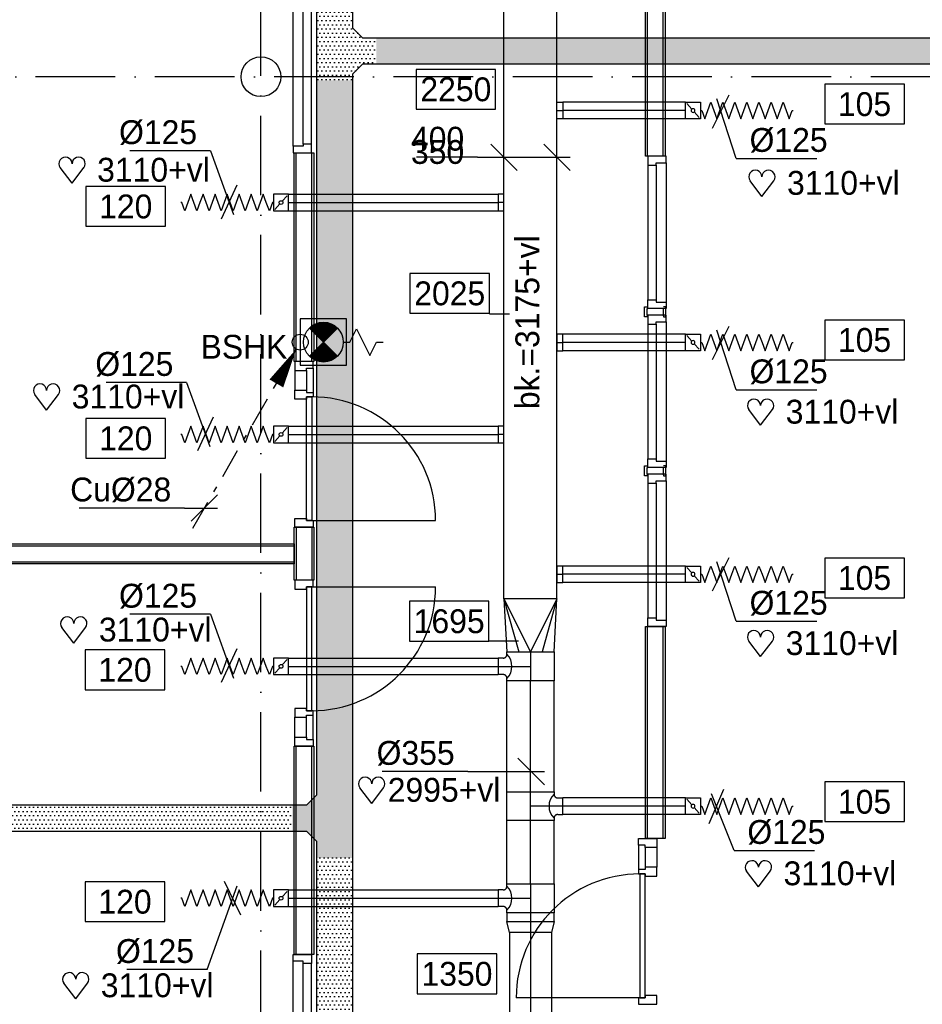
# Model space of a CAD drawing. Extents: x -39327 to 109237, y 358172 to 442272.
# Tile 24 of 96: x 27488 to 34297, y 382393 to 389823. Entities that reach past the tile are written whole.
import ezdxf
from ezdxf.enums import TextEntityAlignment as Align

# ---------------------------------------------------------------- set-up
doc = ezdxf.new("R2010")
doc.units = 0
doc.header["$LTSCALE"] = 100
for name, pattern in [('CENTER2', [11.25, 7.5, -1.25, 1.25, -1.25]), ('CENTER4', [5, 3.125, -0.625, 0.625, -0.625]), ('DASHDOT', [9, 6, -1.5, 0, -1.5]), ('LURETOUR', [6, 4, -2])]:
    doc.linetypes.add(name, pattern=pattern)
doc.layers.get('0').update_dxf_attribs({"linetype": 'CONTINUOUS'})
for name, color, linetype in [('AL$7----_STRAMIEN', 1, 'DASHDOT'), ('AL22----_BINNENWAND', 7, 'CONTINUOUS'), ('AL28----_KONSTRUKTIE', 3, 'CONTINUOUS'), ('AL32----_BINNENKOZ', 7, 'CONTINUOUS'), ('AL32----_DRAAIRICHTING', 1, 'CONTINUOUS'), ('BOUW', 8, 'CONTINUOUS'), ('KABELGOOT1', 8, 'CONTINUOUS'), ('WL531---', 4, 'CONTINUOUS'), ('WL570---', 3, 'CONTINUOUS'), ('WL570---_HARTLIJN', 1, 'CONTINUOUS'), ('WL570---_RETOUR', 3, 'CONTINUOUS'), ('WM531---', 1, 'CONTINUOUS'), ('WM570---', 1, 'CONTINUOUS')]:
    doc.layers.add(name, color=color, linetype=linetype)
doc.styles.add('BURO-018', font='BUROFONT.shx', dxfattribs={"height": 180})
pattern_1 = [(0, (-2505.993, 85430.135), (15.875, 31.75), [0, -31.75])]

# ---------------------------------------------------------------- blocks, each defined once
blk = doc.blocks.new('23SA22K6')
at = {"color": 0, "linetype": 'CONTINUOUS'}
for p, q in [((1.75, 1.75), (-1.75, 1.75)), ((-1.75, 1.75), (-1.75, -1.75)), ((1.75, -1.75), (1.75, 1.75)), ((-1.061, -1.061), (1.061, 1.061)), ((-1.061, 1.061), (1.061, -1.061)), ((2, 0), (2.5, 1)), ((2.5, 1), (3.5, -1)), ((1.5, 0), (2, 0)), ((3.5, -1), (4, 0)), ((4, 0), (4.5, 0)), ((-1.75, -1.75), (1.75, -1.75))]:
    blk.add_line(p, q, dxfattribs=at)
at = {"color": 0, "linetype": 'CONTINUOUS', "const_width": 1.5}
for points in [[(0.53, 0.53, 0.414214), (-0.53, 0.53, 1)], [(0.53, -0.53, -0.414214), (-0.53, -0.53, -1)]]:
    blk.add_lwpolyline(points, format="xyb", dxfattribs=at)
at = {"color": 0, "linetype": 'CONTINUOUS'}
blk.add_circle((0, 0), 1.5, dxfattribs=at)
at = {"color": 0, "linetype": 'CONTINUOUS', "style": 'BURO-018', "flags": 1}
blk.add_attdef('SA_MATCODE', (0, 0), '', height=1.8, dxfattribs=at)
blk = doc.blocks.new('LDV4109')
at = {"color": 0, "linetype": 'CONTINUOUS'}
for p, q in [((-1.125, -1.949), (-0.25, -0.433)), ((-1.688, -2.923), (-1.5, -2.598)), ((-3, -5.196), (-2.063, -3.572)), ((-3.563, -6.17), (-3.375, -5.846)), ((-4.875, -8.444), (-3.938, -6.82)), ((-5.438, -9.418), (-5.25, -9.093)), ((-6.75, -11.691), (-5.813, -10.068))]:
    blk.add_line(p, q, dxfattribs=at)
blk.add_lwpolyline([(-0.25, -0.433, 0, 1, 0), (-1.5, -2.598, 1, 1, 0)], format="xyseb", dxfattribs=at)
blk.add_circle((0, 0), 0.5, dxfattribs=at)
blk = doc.blocks.new('LU-ORND')
at = {"color": 0, "linetype": 'CONTINUOUS'}
for p, q in [((-3, 1.5), (-3, -1.5)), ((3, 1.5), (-3, 1.5)), ((3, -1.5), (3, 1.5)), ((-3, -1.5), (3, -1.5))]:
    blk.add_line(p, q, dxfattribs=at)
blk = doc.blocks.new('LU-1D-K-7D')
at = {"color": 0, "linetype": 'CONTINUOUS'}
for p, q in [((-0.5, 62.5), (0.5, 62.5)), ((-0.5, -62.5), (0.5, -62.5))]:
    blk.add_line(p, q, dxfattribs=at)
at = {"layer": 'WL570---_HARTLIJN', "linetype": 'CENTER2'}
blk.add_line((-0.5, 0), (0.5, 0), dxfattribs=at)
blk = doc.blocks.new('LU-1D-T--5A-1637D5-Q2')
at = {"color": 0, "linetype": 'CONTINUOUS'}
for p, q in [((-109.1, -177.5), (-109.1, 177.5)), ((-109.1, 177.5), (109.1, 177.5)), ((109.1, 177.5), (109.1, -177.5)), ((-90.9, -177.5), (-109.1, -177.5)), ((-62.5, -205.9), (-62.5, -244)), ((62.5, -205.9), (62.5, -244)), ((109.1, -177.5), (90.9, -177.5)), ((-62.5, -244), (62.5, -244))]:
    blk.add_line(p, q, dxfattribs=at)
at = {"color": 0, "linetype": 'CONTINUOUS', "flags": 128}
for points in [[(-62.5, -205.9, 0.02182), (-62.6, -202.8, 0.037214), (-62.9, -201, 0.006436), (-63.9, -197.3, 0.02182), (-64.2, -196.2, 0.02182), (-65.2, -193.9, 0.02182), (-66.3, -191.7, 0.02182), (-67.6, -189.6, 0.02182), (-69.1, -187.6, 0.02182), (-70.8, -185.8, 0.02182), (-72.6, -184.1, 0.02182), (-74.6, -182.6, 0.02182), (-76.7, -181.3, 0.02182), (-78.9, -180.2, 0.02182), (-81.2, -179.2, 0.02182), (-82.3, -178.9, 0.006436), (-86, -177.9, 0.037214), (-87.8, -177.6, 0.02182), (-90.9, -177.5)], [(90.9, -177.5, 0.02182), (87.8, -177.6, 0.037214), (86, -177.9, 0.006436), (82.3, -178.9, 0.02182), (81.2, -179.2, 0.02182), (78.9, -180.2, 0.02182), (76.7, -181.3, 0.02182), (74.6, -182.6, 0.02182), (72.6, -184.1, 0.02182), (70.8, -185.8, 0.02182), (69.1, -187.6, 0.02182), (67.6, -189.6, 0.02182), (66.3, -191.7, 0.02182), (65.2, -193.9, 0.02182), (64.2, -196.2, 0.02182), (63.9, -197.3, 0.006436), (62.9, -201, 0.037214), (62.6, -202.8, 0.02182), (62.5, -205.9)]]:
    blk.add_lwpolyline(points, format="xyb", dxfattribs=at)
at = {"color": 0, "linetype": 'CONTINUOUS'}
blk.add_arc((0, -268.4), 128.6, 45, 135, dxfattribs=at)
at = {"layer": 'WL570---_HARTLIJN', "linetype": 'CENTER4'}
for p, q in [((-109.1, 0), (109.1, 0)), ((0, -244), (0, 0))]:
    blk.add_line(p, q, dxfattribs=at)
blk = doc.blocks.new('LU-1D-K-13B')
at = {"color": 0, "linetype": 'CONTINUOUS'}
for p, q in [((-0.5, 157.5), (0.5, 157.5)), ((-0.5, -157.5), (0.5, -157.5))]:
    blk.add_line(p, q, dxfattribs=at)
at = {"layer": 'WL570---_HARTLIJN', "linetype": 'CENTER2'}
blk.add_line((-0.5, 0), (0.5, 0), dxfattribs=at)
blk = doc.blocks.new('LU-1D-VCH-16313B5541')
at = {"color": 0, "linetype": 'CONTINUOUS'}
for p, q in [((65.5, 177.5), (0, 177.5)), ((0, 177.5), (0, -177.5)), ((65.5, 177.5), (150.6562, 157.5)), ((65.5, -177.5), (65.5, 177.5)), ((150.6562, 157.5), (150.6562, -157.5)), ((0, -177.5), (65.5, -177.5)), ((150.6562, -157.5), (65.5, -177.5))]:
    blk.add_line(p, q, dxfattribs=at)
at = {"layer": 'WL570---_HARTLIJN', "linetype": 'CENTER4'}
blk.add_line((0, 0), (150.6562, 0), dxfattribs=at)
blk = doc.blocks.new('LU-1D-T--5A-1637D5-Q1')
at = {"color": 0, "linetype": 'CONTINUOUS'}
for p, q in [((-109.1, -177.5), (-109.1, 177.5)), ((-109.1, 177.5), (109.1, 177.5)), ((109.1, 177.5), (109.1, -177.5)), ((-90.9, -177.5), (-109.1, -177.5)), ((-62.5, -205.9), (-62.5, -244)), ((62.5, -205.9), (62.5, -244)), ((109.1, -177.5), (90.9, -177.5)), ((-62.5, -244), (62.5, -244))]:
    blk.add_line(p, q, dxfattribs=at)
at = {"color": 0, "linetype": 'CONTINUOUS', "flags": 128}
for points in [[(-62.5, -205.9, 0.02182), (-62.6, -202.8, 0.037214), (-62.9, -201, 0.006436), (-63.9, -197.3, 0.02182), (-64.2, -196.2, 0.02182), (-65.2, -193.9, 0.02182), (-66.3, -191.7, 0.02182), (-67.6, -189.6, 0.02182), (-69.1, -187.6, 0.02182), (-70.8, -185.8, 0.02182), (-72.6, -184.1, 0.02182), (-74.6, -182.6, 0.02182), (-76.7, -181.3, 0.02182), (-78.9, -180.2, 0.02182), (-81.2, -179.2, 0.02182), (-82.3, -178.9, 0.006436), (-86, -177.9, 0.037214), (-87.8, -177.6, 0.02182), (-90.9, -177.5)], [(90.9, -177.5, 0.02182), (87.8, -177.6, 0.037214), (86, -177.9, 0.006436), (82.3, -178.9, 0.02182), (81.2, -179.2, 0.02182), (78.9, -180.2, 0.02182), (76.7, -181.3, 0.02182), (74.6, -182.6, 0.02182), (72.6, -184.1, 0.02182), (70.8, -185.8, 0.02182), (69.1, -187.6, 0.02182), (67.6, -189.6, 0.02182), (66.3, -191.7, 0.02182), (65.2, -193.9, 0.02182), (64.2, -196.2, 0.02182), (63.9, -197.3, 0.006436), (62.9, -201, 0.037214), (62.6, -202.8, 0.02182), (62.5, -205.9)]]:
    blk.add_lwpolyline(points, format="xyb", dxfattribs=at)
at = {"color": 0, "linetype": 'CONTINUOUS'}
blk.add_arc((0, -268.4), 128.6, 45, 135, dxfattribs=at)
at = {"layer": 'WL570---_HARTLIJN', "linetype": 'CENTER4'}
for p, q in [((-109.1, 0), (109.1, 0)), ((0, -244), (0, 0))]:
    blk.add_line(p, q, dxfattribs=at)
blk = doc.blocks.new('LU-1D-K-163')
at = {"color": 0, "linetype": 'CONTINUOUS'}
for p, q in [((-0.5, 177.5), (0.5, 177.5)), ((-0.5, -177.5), (0.5, -177.5))]:
    blk.add_line(p, q, dxfattribs=at)
at = {"layer": 'WL570---_HARTLIJN', "linetype": 'CENTER2'}
blk.add_line((-0.5, 0), (0.5, 0), dxfattribs=at)
blk = doc.blocks.new('*U58', base_point=(76970.7, 26933.2))
at = {"layer": 'WM570---', "linetype": 'CONTINUOUS'}
for p, q in [((76915, 26803.6), (77026.5, 27062.7)), ((77103.8, 26598.8), (76933.7, 27026.1)), ((77103.8, 26598.8), (77710.3, 26598.8))]:
    blk.add_line(p, q, dxfattribs=at)
at = {"layer": 'WM570---', "linetype": 'CONTINUOUS', "style": 'BURO-018'}
blk.add_text('%%c125', height=180, dxfattribs=at).set_placement((77203.8, 26648.8))
blk = doc.blocks.new('LU-2D-VR-190163190')
at = {"color": 0, "linetype": 'CONTINUOUS'}
for p, q in [((0, 200), (0, -200)), ((400, 177.5), (0, 200)), ((0, 200), (400, 88.75)), ((0, 200), (400, 0)), ((400, -177.5), (400, 177.5)), ((0, -200), (400, 0)), ((0, -200), (400, -88.75)), ((0, -200), (400, -177.5))]:
    blk.add_line(p, q, dxfattribs=at)
blk = doc.blocks.new('LU-1D-T--5A-1637D5-Q3')
at = {"color": 0, "linetype": 'CONTINUOUS'}
for p, q in [((-109.1, -177.5), (-109.1, 177.5)), ((-109.1, 177.5), (109.1, 177.5)), ((109.1, 177.5), (109.1, -177.5)), ((-90.9, -177.5), (-109.1, -177.5)), ((-62.5, -205.9), (-62.5, -244)), ((62.5, -205.9), (62.5, -244)), ((109.1, -177.5), (90.9, -177.5)), ((-62.5, -244), (62.5, -244))]:
    blk.add_line(p, q, dxfattribs=at)
at = {"color": 0, "linetype": 'CONTINUOUS', "flags": 128}
for points in [[(-62.5, -205.9, 0.02182), (-62.6, -202.8, 0.037214), (-62.9, -201, 0.006436), (-63.9, -197.3, 0.02182), (-64.2, -196.2, 0.02182), (-65.2, -193.9, 0.02182), (-66.3, -191.7, 0.02182), (-67.6, -189.6, 0.02182), (-69.1, -187.6, 0.02182), (-70.8, -185.8, 0.02182), (-72.6, -184.1, 0.02182), (-74.6, -182.6, 0.02182), (-76.7, -181.3, 0.02182), (-78.9, -180.2, 0.02182), (-81.2, -179.2, 0.02182), (-82.3, -178.9, 0.006436), (-86, -177.9, 0.037214), (-87.8, -177.6, 0.02182), (-90.9, -177.5)], [(90.9, -177.5, 0.02182), (87.8, -177.6, 0.037214), (86, -177.9, 0.006436), (82.3, -178.9, 0.02182), (81.2, -179.2, 0.02182), (78.9, -180.2, 0.02182), (76.7, -181.3, 0.02182), (74.6, -182.6, 0.02182), (72.6, -184.1, 0.02182), (70.8, -185.8, 0.02182), (69.1, -187.6, 0.02182), (67.6, -189.6, 0.02182), (66.3, -191.7, 0.02182), (65.2, -193.9, 0.02182), (64.2, -196.2, 0.02182), (63.9, -197.3, 0.006436), (62.9, -201, 0.037214), (62.6, -202.8, 0.02182), (62.5, -205.9)]]:
    blk.add_lwpolyline(points, format="xyb", dxfattribs=at)
at = {"color": 0, "linetype": 'CONTINUOUS'}
blk.add_arc((0, -268.4), 128.6, 45, 135, dxfattribs=at)
at = {"layer": 'WL570---_HARTLIJN', "linetype": 'CENTER4'}
for p, q in [((-109.1, 0), (109.1, 0)), ((0, -244), (0, 0))]:
    blk.add_line(p, q, dxfattribs=at)
blk = doc.blocks.new('LU-1D-KL-7D70')
at = {"color": 0, "linetype": 'CONTINUOUS'}
for p, q in [((-56.4, 62.5), (-56.4, -62.5)), ((56.4, 62.5), (-56.4, 62.5)), ((47, 52), (9.5, 10.5)), ((56.4, -62.5), (56.4, 62.5)), ((-56.4, -62.5), (56.4, -62.5)), ((-9.5, -10.5), (-47, -52))]:
    blk.add_line(p, q, dxfattribs=at)
blk.add_circle((0, 0), 14.1, dxfattribs=at)
blk = doc.blocks.new('LU-1D-F-7D2BC')
at = {"color": 0, "linetype": 'CONTINUOUS'}
for p, q in [((-350, 0), (-341.2, 0)), ((-341.2, 0), (-318.5, 62.5)), ((-318.5, 62.5), (-295.7, 0)), ((-295.7, 0), (-273, -62.5)), ((-273, -62.5), (-250.2, 0)), ((-250.2, 0), (-227.5, 62.5)), ((-227.5, 62.5), (-204.7, 0)), ((-204.7, 0), (-182, -62.5)), ((-182, -62.5), (-159.2, 0)), ((-159.2, 0), (-136.5, 62.5)), ((-136.5, 62.5), (-113.7, 0)), ((-113.7, 0), (-91, -62.5)), ((-91, -62.5), (-68.2, 0)), ((-68.2, 0), (-45.5, 62.5)), ((-45.5, 62.5), (-22.7, 0)), ((-22.7, 0), (0, -62.5)), ((0, -62.5), (22.7, 0)), ((22.7, 0), (45.5, 62.5)), ((45.5, 62.5), (68.2, 0)), ((68.2, 0), (91, -62.5)), ((91, -62.5), (113.7, 0)), ((113.7, 0), (136.5, 62.5)), ((136.5, 62.5), (159.2, 0)), ((159.2, 0), (182, -62.5)), ((182, -62.5), (204.7, 0)), ((204.7, 0), (227.5, 62.5)), ((227.5, 62.5), (250.2, 0)), ((250.2, 0), (273, -62.5)), ((273, -62.5), (295.7, 0)), ((295.7, 0), (318.5, 62.5)), ((318.5, 62.5), (341.2, 0)), ((341.2, 0), (350, 0))]:
    blk.add_line(p, q, dxfattribs=at)
blk = doc.blocks.new('LU-2D-K-190')
at = {"color": 0, "linetype": 'CONTINUOUS'}
for p, q in [((-0.5, 200), (0.5, 200)), ((-0.5, -200), (0.5, -200))]:
    blk.add_line(p, q, dxfattribs=at)
blk = doc.blocks.new('*U57', base_point=(77004, 28683.2))
at = {"layer": 'WM570---', "linetype": 'CONTINUOUS'}
for p, q in [((76940.4, 28557.3), (77067.6, 28809)), ((77120.5, 28328.5), (76972.8, 28778.2)), ((77120.5, 28328.5), (77726.9, 28328.5))]:
    blk.add_line(p, q, dxfattribs=at)
at = {"layer": 'WM570---', "linetype": 'CONTINUOUS', "style": 'BURO-018'}
blk.add_text('%%c125', height=180, dxfattribs=at).set_placement((77220.5, 28378.5))
blk = doc.blocks.new('*U66', base_point=(73844.3, 38488.7))
at = {"layer": 'WM570---', "linetype": 'CONTINUOUS'}
for p, q in [((73703.4, 38877), (73097, 38877)), ((73703.4, 38877), (73878.4, 38394.7)), ((73904, 38616.4), (73784.6, 38361))]:
    blk.add_line(p, q, dxfattribs=at)
at = {"layer": 'WM570---', "linetype": 'CONTINUOUS', "style": 'BURO-018'}
blk.add_text('%%c125', height=180, dxfattribs=at).set_placement((73603.4, 38927), align=Align.RIGHT)
blk = doc.blocks.new('LU-1D-BO-5A-7D2C')
at = {"color": 0, "linetype": 'CONTINUOUS'}
for p, q in [((62.5, 44.2), (-62.5, 44.2)), ((-62.5, 44.2), (-62.5, 0)), ((-62.5, 0), (62.5, 0)), ((62.5, 0), (62.5, 44.2))]:
    blk.add_line(p, q, dxfattribs=at)
at = {"layer": 'WL570---_HARTLIJN', "linetype": 'CENTER4'}
blk.add_line((0, 0), (0, 44.2), dxfattribs=at)
blk = doc.blocks.new('*U118', base_point=(25850.6, 31070.2))
at = {"layer": 'WM570---', "linetype": 'CONTINUOUS'}
for p, q in [((25550.9, 31169.9), (25750.3, 30970.5)), ((25950.9, 31169.9), (26150.3, 30970.5)), ((25450.6, 31070.2), (24990.7, 31070.2)), ((25450.6, 31070.2), (26150.6, 31070.2))]:
    blk.add_line(p, q, dxfattribs=at)
at = {"layer": 'WM570---', "linetype": 'CONTINUOUS', "style": 'BURO-018'}
for s, p in [('400', (25350.6, 31120.2)), ('350', (25350.6, 31020.2))]:
    blk.add_text(s, height=180, dxfattribs=at).set_placement(p, align=Align.RIGHT)
blk = doc.blocks.new('LU-1D-BO-10E-7D2C')
at = {"color": 0, "linetype": 'CONTINUOUS'}
for p, q in [((-62.5, 0), (62.5, 0)), ((-62.5, -44.2), (-62.5, 0)), ((62.5, 0), (62.5, -44.2)), ((62.5, -44.2), (-62.5, -44.2))]:
    blk.add_line(p, q, dxfattribs=at)
at = {"layer": 'WL570---_HARTLIJN', "linetype": 'CENTER4'}
blk.add_line((0, 0), (0, -44.2), dxfattribs=at)
blk = doc.blocks.new('*U119', base_point=(25850.6, 27195.4))
at = {"layer": 'WM570---', "linetype": 'CONTINUOUS'}
for p, q in [((25750.9, 27295.1), (25950.3, 27095.7)), ((25373.1, 27195.4), (24726.7, 27195.4)), ((25373.1, 27195.4), (25950.6, 27195.4))]:
    blk.add_line(p, q, dxfattribs=at)
at = {"layer": 'WM570---', "linetype": 'CONTINUOUS', "style": 'BURO-018'}
blk.add_text('%%c355', height=180, dxfattribs=at).set_placement((25273.1, 27245.4), align=Align.RIGHT)
blk = doc.blocks.new('*U138', base_point=(23484.9, 26238.7))
at = {"layer": 'WM570---', "linetype": 'CONTINUOUS'}
for p, q in [((23293.3, 25700.4), (23518.4, 26332.9)), ((23545.4, 26111.3), (23424.4, 26366.1)), ((23293.3, 25700.4), (22686.8, 25700.4))]:
    blk.add_line(p, q, dxfattribs=at)
at = {"layer": 'WM570---', "linetype": 'CONTINUOUS', "style": 'BURO-018'}
blk.add_text('%%c125', height=180, dxfattribs=at).set_placement((23193.3, 25750.4), align=Align.RIGHT)
blk = doc.blocks.new('HART')
at = {"color": 1}
for q in [(-39.7, 52.4), (39.7, 52.4)]:
    blk.add_line((0, 0), q, dxfattribs=at)
for centre, start, end in [((-22.1, 65.7), 0, 217.1867), ((22.1, 65.7), 322.8133, 180)]:
    blk.add_arc(centre, 22.1, start, end, dxfattribs=at)
blk = doc.blocks.new('*U227', base_point=(23271.5, 29183.3))
at = {"color": 0, "linetype": 'CONTINUOUS'}
for p, q in [((23371.5, 29283.3), (23171.5, 29083.3)), ((23121.5, 29183.3), (22327, 29183.3)), ((23121.5, 29183.3), (23371.5, 29183.3))]:
    blk.add_line(p, q, dxfattribs=at)
at = {"color": 0, "linetype": 'CONTINUOUS', "style": 'BURO-018'}
blk.add_text('Cu%%C28', height=180, dxfattribs=at).set_placement((23021.5, 29233.3), align=Align.RIGHT)
blk = doc.blocks.new('A$C6E6F3BC9')
at = {"layer": 'KABELGOOT1'}
h = blk.add_hatch(dxfattribs=at)
h.set_pattern_fill('DOTS', color=256, scale=20, style=0)
h.set_pattern_definition(pattern_1)
h.paths.add_polyline_path([(21883.7, 18238), (21883.7, 20973.4), (21613.7, 20973.4), (21613.7, 17841.3), (21883.7, 17841.3), (21883.7, 17888), (21958.7, 17963), (22061.8, 17963), (22061.8, 18163), (21958.7, 18163)])
h = blk.add_hatch(dxfattribs=at)
h.set_pattern_fill('DOTS', color=256, scale=20, style=0)
h.set_pattern_definition(pattern_1)
h.paths.add_polyline_path([(30029.7, 17963), (30029.7, 18163), (22061.8, 18163), (22061.8, 17963)])
h = blk.add_hatch(dxfattribs=at)
h.set_pattern_fill('DOTS', color=256, scale=20, style=0)
h.set_pattern_definition(pattern_1)
h.paths.add_polyline_path([(21613.7, 12098), (21613.7, 11973), (21883.7, 11973), (21883.7, 17841.3), (21613.7, 17841.3), (21613.7, 12448), (21538.7, 12373), (21429, 12373), (21429, 12173), (21538.7, 12173)])
h = blk.add_hatch(dxfattribs=at)
h.set_pattern_fill('DOTS', color=256, scale=20, style=0)
h.set_pattern_definition(pattern_1)
h.paths.add_polyline_path([(21429, 12373), (18414.6, 12373), (18414.6, 12173), (21429, 12173)])
h = blk.add_hatch(dxfattribs=at)
h.set_pattern_fill('DOTS', color=256, scale=20, style=0)
h.set_pattern_definition(pattern_1)
h.paths.add_polyline_path([(21883.7, 11981.6), (21613.7, 11981.6), (21613.7, 9317.3), (21883.7, 9317.3)])
for p, q in [((21613.7, 12448, 2750), (21613.7, 20990, 2750)), ((21883.7, 20990, 2750), (21883.7, 18238, 2750)), ((21883.7, 18238, 2750), (21958.7, 18163, 2750)), ((21958.7, 18163, 2750), (30029.7, 18163, 2750)), ((21958.7, 17963, 2750), (21883.7, 17888, 2750)), ((30029.7, 17963, 2750), (21958.7, 17963, 2750)), ((21883.7, 17888, 2750), (21883.7, 7295, 2750)), ((21538.7, 12373, 2750), (21613.7, 12448, 2750)), ((14151.7, 12373, 2750), (21538.7, 12373, 2750)), ((21538.7, 12173, 2750), (14151.7, 12173, 2750)), ((21613.7, 12098, 2750), (21538.7, 12173, 2750)), ((21613.7, 6080, 2750), (21613.7, 12098, 2750))]:
    blk.add_line(p, q, dxfattribs=at)

msp = doc.modelspace()

# ---------------------------------------------------------------- linework, layer by layer
at = {"layer": 'AL$7----_STRAMIEN', "color": 1}
for p, q in [((29308, 369596.9), (29308, 405757.4)), ((39009.2, 389392.8), (20760, 389392.8))]:
    msp.add_line(p, q, dxfattribs=at)
at = {"layer": 'AL22----_BINNENWAND', "color": 8}
for p, q in [((32208, 388792.8), (32208, 393341.7)), ((32358, 393341.7), (32358, 388792.8)), ((29558, 387243.8), (29558, 388817.8)), ((29558, 388817.8), (29708, 388817.8)), ((29708, 388817.8), (29708, 387243.8)), ((32358, 388792.8), (32208, 388792.8)), ((29708, 387243.8), (29558, 387243.8)), ((29558, 385592.7), (29558, 385992.8)), ((29558, 385992.8), (29708, 385992.8)), ((29708, 385992.8), (29708, 385592.7)), ((22198, 385867.8), (29558, 385867.8)), ((29558, 385867.8), (29558, 385717.8)), ((29558, 385717.8), (22198, 385717.8)), ((29708, 385592.7), (29558, 385592.7)), ((32208, 383643.8), (32208, 385242.8)), ((32208, 385242.8), (32358, 385242.8)), ((32358, 385242.8), (32358, 383643.8)), ((29558, 382767.8), (29558, 384341.7)), ((29558, 384341.7), (29708, 384341.7)), ((29708, 384341.7), (29708, 382767.8)), ((32358, 383643.8), (32208, 383643.8)), ((29708, 382767.8), (29558, 382767.8))]:
    msp.add_line(p, q, dxfattribs=at)
at = {"layer": 'AL22----_BINNENWAND', "color": 8, "linetype": 'CONTINUOUS'}
for p, q in [((32223, 388792.8), (32223, 393341.7)), ((32343, 388792.8), (32343, 393341.7)), ((29573, 387243.8), (29573, 388817.8)), ((29693, 387243.8), (29693, 388817.8)), ((29573, 385992.8), (29573, 385592.7)), ((29693, 385992.8), (29693, 385592.7)), ((22198, 385852.8), (29558, 385852.8)), ((22198, 385732.8), (29558, 385732.8)), ((32223, 383643.8), (32223, 385242.8)), ((32343, 383643.8), (32343, 385242.8)), ((29573, 382767.8), (29573, 384341.7)), ((29693, 382767.8), (29693, 384341.7))]:
    msp.add_line(p, q, dxfattribs=at)
at = {"layer": 'AL28----_KONSTRUKTIE', "color": 8}
msp.add_circle((29308, 389392.8), 150, dxfattribs=at)
at = {"layer": 'AL32----_BINNENKOZ', "color": 8}
for p, q in [((29551, 388867.8), (29551, 389917.8)), ((29627, 388884.8), (29627, 389900.8)), ((29690, 388884.8), (29690, 389900.8)), ((29627, 388867.8), (29551, 388867.8)), ((29551, 388867.8), (29551, 388817.8)), ((29690, 388884.8), (29627, 388884.8)), ((29627, 388884.8), (29627, 388867.8)), ((29690, 388817.8), (29690, 388884.8)), ((29551, 388817.8), (29690, 388817.8)), ((32365, 388792.8), (32226, 388792.8)), ((32226, 388792.8), (32226, 388725.8)), ((32365, 388742.8), (32365, 388792.8)), ((32226, 388725.8), (32226, 387709.8)), ((32226, 388725.8), (32289, 388725.8)), ((32289, 388725.8), (32289, 388742.8)), ((32289, 388742.8), (32365, 388742.8)), ((32289, 388725.8), (32289, 387709.8)), ((32365, 388742.8), (32365, 387692.8)), ((32202.5, 387642.8), (32202.5, 387655.3)), ((32202.5, 387655.3), (32220.5, 387655.3)), ((32226, 387642.8), (32226, 387709.8)), ((32226, 387709.8), (32289, 387709.8)), ((32289, 387709.8), (32289, 387692.8)), ((32289, 387692.8), (32365, 387692.8)), ((32363.5, 387655.3), (32345.5, 387655.3)), ((32363.5, 387642.8), (32363.5, 387655.3)), ((32365, 387692.8), (32365, 387642.8)), ((32202.5, 387580.3), (32202.5, 387642.8)), ((32220.5, 387580.3), (32202.5, 387580.3)), ((32220.5, 387592.8), (32220.5, 387642.8)), ((32220.5, 387642.8), (32226, 387642.8)), ((32220.5, 387592.8), (32220.5, 387580.3)), ((32226, 387592.8), (32220.5, 387592.8)), ((32365, 387642.8), (32226, 387642.8)), ((32365, 387592.8), (32226, 387592.8)), ((32226, 387592.8), (32226, 387525.8)), ((32345.5, 387642.8), (32340, 387642.8)), ((32340, 387592.8), (32345.5, 387592.8)), ((32345.5, 387592.8), (32345.5, 387642.8)), ((32345.5, 387592.8), (32345.5, 387580.3)), ((32345.5, 387580.3), (32363.5, 387580.3)), ((32363.5, 387580.3), (32363.5, 387642.8)), ((32365, 387542.8), (32365, 387592.8)), ((32226, 387525.8), (32289, 387525.8)), ((32226, 387525.8), (32226, 386509.8)), ((32289, 387525.8), (32289, 387542.8)), ((32289, 387542.8), (32365, 387542.8)), ((32289, 387525.8), (32289, 386509.8)), ((32365, 387542.8), (32365, 386492.8)), ((29702.5, 387243.8), (29563.5, 387243.8)), ((29563.5, 387243.8), (29563.5, 387176.8)), ((29702.5, 387193.8), (29702.5, 387243.8)), ((29563.5, 387176.8), (29563.5, 387026.8)), ((29563.5, 387176.8), (29651.5, 387176.8)), ((29651.5, 387176.8), (29651.5, 387193.8)), ((29651.5, 387193.8), (29702.5, 387193.8)), ((29651.5, 387176.8), (29651.5, 387026.8)), ((29702.5, 387193.8), (29702.5, 387009.8)), ((29563.5, 386959.8), (29563.5, 387026.8)), ((29563.5, 387026.8), (29651.5, 387026.8)), ((29651.5, 387026.8), (29651.5, 387009.8)), ((29651.5, 387009.8), (29702.5, 387009.8)), ((29702.5, 387009.8), (29702.5, 386976.8)), ((29702.5, 387009.8), (29702.5, 386976.8)), ((29651.5, 386959.8), (29563.5, 386959.8)), ((29702.5, 386976.8), (29651.5, 386976.8)), ((29651.5, 386976.8), (29651.5, 386959.8)), ((29651.5, 386976.8), (29691.5, 386976.8)), ((29651.5, 386042.8), (29651.5, 386976.8)), ((29691.5, 386976.8), (29691.5, 386042.8)), ((32226, 386442.8), (32226, 386509.8)), ((32226, 386509.8), (32289, 386509.8)), ((32289, 386509.8), (32289, 386492.8)), ((32289, 386492.8), (32365, 386492.8)), ((32365, 386492.8), (32365, 386442.8)), ((32202.5, 386442.8), (32202.5, 386455.3)), ((32202.5, 386455.3), (32220.5, 386455.3)), ((32202.5, 386380.3), (32202.5, 386442.8)), ((32220.5, 386392.8), (32220.5, 386442.8)), ((32220.5, 386442.8), (32226, 386442.8)), ((32220.5, 386392.8), (32220.5, 386380.3)), ((32226, 386392.8), (32220.5, 386392.8)), ((32365, 386442.8), (32226, 386442.8)), ((32365, 386392.8), (32226, 386392.8)), ((32226, 386392.8), (32226, 386325.8)), ((32345.5, 386442.8), (32340, 386442.8)), ((32340, 386392.8), (32345.5, 386392.8)), ((32363.5, 386455.3), (32345.5, 386455.3)), ((32345.5, 386392.8), (32345.5, 386442.8)), ((32345.5, 386392.8), (32345.5, 386380.3)), ((32363.5, 386442.8), (32363.5, 386455.3)), ((32363.5, 386380.3), (32363.5, 386442.8)), ((32365, 386342.8), (32365, 386392.8)), ((32220.5, 386380.3), (32202.5, 386380.3)), ((32226, 386325.8), (32289, 386325.8)), ((32226, 386325.8), (32226, 385309.8)), ((32289, 386325.8), (32289, 386342.8)), ((32289, 386342.8), (32365, 386342.8)), ((32289, 386325.8), (32289, 385309.8)), ((32345.5, 386380.3), (32363.5, 386380.3)), ((32365, 386342.8), (32365, 385292.8)), ((29563.5, 385992.8), (29563.5, 386059.8)), ((29563.5, 386059.8), (29651.5, 386059.8)), ((29651.5, 386059.8), (29651.5, 386042.8)), ((29651.5, 386042.8), (29702.5, 386042.8)), ((29691.5, 386042.8), (29651.5, 386042.8)), ((29702.5, 386042.8), (29702.5, 385992.8)), ((29702.5, 385992.8), (29563.5, 385992.8)), ((29702.5, 385592.7), (29563.5, 385592.7)), ((29563.5, 385592.7), (29563.5, 385525.7)), ((29702.5, 385542.7), (29702.5, 385592.7)), ((29563.5, 385525.7), (29651.5, 385525.7)), ((29651.5, 385525.7), (29651.5, 385542.7)), ((29651.5, 385542.7), (29702.5, 385542.7)), ((29691.5, 385542.7), (29651.5, 385542.7)), ((29651.5, 385542.7), (29651.5, 384608.7)), ((29691.5, 384608.7), (29691.5, 385542.7)), ((32226, 385242.8), (32226, 385309.8)), ((32226, 385309.8), (32289, 385309.8)), ((32289, 385309.8), (32289, 385292.8)), ((32289, 385292.8), (32365, 385292.8)), ((32365, 385292.8), (32365, 385242.8)), ((32365, 385242.8), (32226, 385242.8)), ((29651.5, 384625.7), (29563.5, 384625.7)), ((29563.5, 384625.7), (29563.5, 384558.7)), ((29651.5, 384608.7), (29651.5, 384625.7)), ((29702.5, 384608.7), (29651.5, 384608.7)), ((29651.5, 384608.7), (29691.5, 384608.7)), ((29702.5, 384575.7), (29702.5, 384608.7)), ((29702.5, 384575.7), (29702.5, 384608.7)), ((29563.5, 384558.7), (29651.5, 384558.7)), ((29563.5, 384408.7), (29563.5, 384558.7)), ((29651.5, 384558.7), (29651.5, 384575.7)), ((29651.5, 384575.7), (29702.5, 384575.7)), ((29651.5, 384408.7), (29651.5, 384558.7)), ((29702.5, 384391.7), (29702.5, 384575.7)), ((29563.5, 384341.7), (29563.5, 384408.7)), ((29563.5, 384408.7), (29651.5, 384408.7)), ((29651.5, 384408.7), (29651.5, 384391.7)), ((29651.5, 384391.7), (29702.5, 384391.7)), ((29702.5, 384391.7), (29702.5, 384341.7)), ((29702.5, 384341.7), (29563.5, 384341.7)), ((32156.5, 383593.8), (32156.5, 383643.8)), ((32156.5, 383643.8), (32295.5, 383643.8)), ((32295.5, 383643.8), (32295.5, 383576.8)), ((32207.5, 383593.8), (32156.5, 383593.8)), ((32156.5, 383593.8), (32156.5, 383409.8)), ((32207.5, 383576.8), (32207.5, 383593.8)), ((32295.5, 383576.8), (32207.5, 383576.8)), ((32207.5, 383576.8), (32207.5, 383426.8)), ((32295.5, 383576.8), (32295.5, 383426.8)), ((32295.5, 383426.8), (32207.5, 383426.8)), ((32207.5, 383426.8), (32207.5, 383409.8)), ((32295.5, 383359.8), (32295.5, 383426.8)), ((32156.5, 383409.8), (32156.5, 383376.8)), ((32207.5, 383409.8), (32156.5, 383409.8)), ((32156.5, 383409.8), (32156.5, 383376.8)), ((32156.5, 383376.8), (32207.5, 383376.8)), ((32207.5, 383376.8), (32167.5, 383376.8)), ((32167.5, 383376.8), (32167.5, 382442.8)), ((32207.5, 383376.8), (32207.5, 383359.8)), ((32207.5, 382442.8), (32207.5, 383376.8)), ((32207.5, 383359.8), (32295.5, 383359.8)), ((29551, 382767.8), (29690, 382767.8)), ((29551, 382717.8), (29551, 382767.8)), ((29690, 382767.8), (29690, 382700.8)), ((29627, 382717.8), (29551, 382717.8)), ((29551, 381667.8), (29551, 382717.8)), ((29627, 382700.8), (29627, 382717.8)), ((29690, 382700.8), (29627, 382700.8)), ((29627, 381684.8), (29627, 382700.8)), ((29690, 381684.8), (29690, 382700.8)), ((32207.5, 382459.8), (32207.5, 382442.8)), ((32295.5, 382459.8), (32207.5, 382459.8)), ((32295.5, 382392.8), (32295.5, 382459.8)), ((32207.5, 382442.8), (32156.5, 382442.8)), ((32156.5, 382442.8), (32156.5, 382392.8)), ((32156.5, 382392.8), (32295.5, 382392.8)), ((32167.5, 382442.8), (32207.5, 382442.8))]:
    msp.add_line(p, q, dxfattribs=at)
at = {"layer": 'AL32----_DRAAIRICHTING', "color": 8}
for p, q in [((29691.5, 386042.8), (30625.5, 386042.8)), ((29691.5, 385542.7), (30625.5, 385542.7)), ((32167.5, 382442.8), (31233.5, 382442.8))]:
    msp.add_line(p, q, dxfattribs=at)
for centre, start, end in [((29691.5, 386042.8), 0, 90), ((29691.5, 385542.7), 270, 0), ((32167.5, 382442.8), 90, 180)]:
    msp.add_arc(centre, 934, start, end, dxfattribs=at)
at = {"layer": 'WM570---'}
for p, q in [((31032.3, 387603.1), (31183.7, 387603.1)), ((31251.7, 385134), (31028.2, 385134))]:
    msp.add_line(p, q, dxfattribs=at)

# ---------------------------------------------------------------- block references
at = {"layer": 'WL531---', "color": 2}
for name, p, xscale, yscale, zscale in [('23SA22K6', (29779.3, 387390), 100, 100, 100), ('LDV4109', (29604.3, 387390), 120, 120, 120)]:
    msp.add_blockref(name, p, dxfattribs=dict(at, xscale=xscale, yscale=yscale, zscale=zscale))
at = {"layer": 'WL570---', "color": 1}
msp.add_blockref('A$C6E6F3BC9', (8116, 371524.5), dxfattribs=at)
at = {"layer": 'WL570---_RETOUR', "linetype": 'LURETOUR'}
for name, p, xscale, rotation in [('LU-2D-K-190', (31341.3, 387668.5), 4432.092228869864, 90), ('LU-1D-K-7D', (32048.4, 389137.8), 925.7451927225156, 180.0000000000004), ('LU-1D-F-7D2BC', (32974.2, 389137.8), -1, 180), ('LU-1D-K-7D', (30306.5, 388443.3), 1581.325290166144, 359.9999999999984), ('LU-1D-K-7D', (32048.4, 387387.8), 925.7451927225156, 180.0000000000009), ('LU-1D-F-7D2BC', (32974.2, 387387.8), -1, 180), ('LU-1D-K-7D', (30306.5, 386693.3), 1581.325290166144, 359.9999999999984), ('LU-1D-K-7D', (32048.4, 385637.8), 925.7451927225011, 180.0000000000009), ('LU-1D-F-7D2BC', (32974.2, 385637.8), -1, 180), ('LU-1D-K-7D', (30306.6, 384943.3), 1581.493790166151, 359.9999999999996), ('LU-1D-K-163', (31341.3, 384415.6), 837.3797431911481, 90), ('LU-1D-K-7D', (32048.3, 383887.8), 925.9136927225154, 180.0000000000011), ('LU-1D-F-7D2BC', (32974.2, 383887.8), -1, 180), ('LU-1D-K-163', (31341.3, 383540.6), 476.2810568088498, 90), ('LU-1D-K-7D', (30306.6, 383193.3), 1581.493790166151, 359.9999999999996), ('LU-1D-K-13B', (31341.3, 382528.8), 809.6783873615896, 270)]:
    msp.add_blockref(name, p, dxfattribs=dict(at, xscale=xscale, rotation=rotation))
for name, p, rotation in [('LU-1D-BO-10E-7D2C', (31541.3, 389137.8), 90), ('LU-1D-F-7D2BC', (29052.9, 388443.3), 180), ('LU-1D-BO-5A-7D2C', (31141.3, 388443.3), 90), ('LU-1D-BO-5A-7D2C', (31541.3, 387387.8), 270), ('LU-1D-F-7D2BC', (29052.9, 386693.3), 180), ('LU-1D-BO-5A-7D2C', (31141.3, 386693.3), 90), ('LU-1D-BO-5A-7D2C', (31541.3, 385637.8), 270), ('LU-2D-VR-190163190', (31341.3, 385452.4), 270), ('LU-1D-T--5A-1637D5-Q3', (31341.3, 384943.3), 270), ('LU-1D-F-7D2BC', (29052.9, 384943.3), 180), ('LU-1D-T--5A-1637D5-Q2', (31341.3, 383887.8), 90), ('LU-1D-T--5A-1637D5-Q1', (31341.3, 383193.3), 270), ('LU-1D-F-7D2BC', (29052.9, 383193.3), 180), ('LU-1D-VCH-16313B5541', (31341.3, 383084.3), 270)]:
    msp.add_blockref(name, p, dxfattribs=dict(at, rotation=rotation))
at = {"layer": 'WL570---_RETOUR', "linetype": 'CONTINUOUS', "xscale": -1}
for p in [(32567.7, 389137.8), (32567.7, 387387.8), (32567.7, 385637.8), (32567.7, 383887.8)]:
    msp.add_blockref('LU-1D-KL-7D70', p, dxfattribs=at)
at = {"layer": 'WL570---_RETOUR', "linetype": 'CONTINUOUS', "rotation": 359.9999999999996}
for p in [(29459.4, 388443.3), (29459.4, 386693.3), (29459.4, 384943.3), (29459.4, 383193.3)]:
    msp.add_blockref('LU-1D-KL-7D70', p, dxfattribs=at)
at = {"layer": 'WM531---'}
msp.add_blockref('*U227', (28881.4, 386137.9), dxfattribs=at)
at = {"layer": 'WM570---'}
ref = msp.add_blockref('LU-ORND', (30778.4, 389298), dxfattribs=dict(at, xscale=100, yscale=100, zscale=100))
ref.add_attrib('LU_TEXT1', '2250', dxfattribs={"layer": '0', "color": 1, "linetype": 'CONTINUOUS', "height": 180, "style": 'BURO-018'}).set_placement((30778.4, 389298), align=Align.MIDDLE)
ref = msp.add_blockref('LU-ORND', (33861.7, 389186.3), dxfattribs=dict(at, xscale=100, yscale=100, zscale=100))
ref.add_attrib('LU_TEXT1', '105', dxfattribs={"layer": '0', "color": 1, "linetype": 'CONTINUOUS', "height": 180, "style": 'BURO-018'}).set_placement((33861.7, 389186.3), align=Align.MIDDLE)
for name, p in [('*U57', (32777.6, 389130.6)), ('*U66', (29067.1, 388446.1)), ('*U118', (31341.3, 388785.2)), ('*U57', (32777.6, 387384.2)), ('*U66', (28888.2, 386697)), ('*U57', (32777.6, 385637.8)), ('*U66', (29067.1, 384947.9)), ('*U119', (31346.8, 384150)), ('*U58', (32744.3, 383887.8)), ('*U138', (29094.8, 383193.3))]:
    msp.add_blockref(name, p, dxfattribs=at)
at = {"layer": 'WM570---', "xscale": 2.25, "yscale": 2.25, "zscale": 2.25}
for p in [(27882.8, 388588.8), (33087.4, 388489.6), (27691, 386877.1), (33077.3, 386762.8), (27896.2, 385118.4), (33077.3, 385016.4), (30143.4, 383909.1), (33061.1, 383279.1), (27910.5, 382434.1)]:
    msp.add_blockref('HART', p, dxfattribs=at)
at = {"layer": 'WM570---'}
ref = msp.add_blockref('LU-ORND', (28288, 388414), dxfattribs=dict(at, xscale=100, yscale=100, zscale=100))
ref.add_attrib('LU_TEXT1', '120', dxfattribs={"layer": '0', "color": 1, "linetype": 'CONTINUOUS', "height": 180, "style": 'BURO-018'}).set_placement((28288, 388414), align=Align.MIDDLE)
ref = msp.add_blockref('LU-ORND', (30732.3, 387758.2), dxfattribs=dict(at, xscale=100, yscale=100, zscale=100))
ref.add_attrib('LU_TEXT1', '2025', dxfattribs={"layer": '0', "color": 1, "linetype": 'CONTINUOUS', "height": 180, "style": 'BURO-018'}).set_placement((30732.3, 387758.2), align=Align.MIDDLE)
ref = msp.add_blockref('LU-ORND', (33861.7, 387406.6), dxfattribs=dict(at, xscale=100, yscale=100, zscale=100))
ref.add_attrib('LU_TEXT1', '105', dxfattribs={"layer": '0', "color": 1, "linetype": 'CONTINUOUS', "height": 180, "style": 'BURO-018'}).set_placement((33861.7, 387406.6), align=Align.MIDDLE)
ref = msp.add_blockref('LU-ORND', (28288, 386664), dxfattribs=dict(at, xscale=100, yscale=100, zscale=100))
ref.add_attrib('LU_TEXT1', '120', dxfattribs={"layer": '0', "color": 1, "linetype": 'CONTINUOUS', "height": 180, "style": 'BURO-018'}).set_placement((28288, 386664), align=Align.MIDDLE)
ref = msp.add_blockref('LU-ORND', (33861.7, 385610.4), dxfattribs=dict(at, xscale=100, yscale=100, zscale=100))
ref.add_attrib('LU_TEXT1', '105', dxfattribs={"layer": '0', "color": 1, "linetype": 'CONTINUOUS', "height": 180, "style": 'BURO-018'}).set_placement((33861.7, 385610.4), align=Align.MIDDLE)
ref = msp.add_blockref('LU-ORND', (30728.2, 385284), dxfattribs=dict(at, xscale=100, yscale=100, zscale=100))
ref.add_attrib('LU_TEXT1', '1695', dxfattribs={"layer": '0', "color": 1, "linetype": 'CONTINUOUS', "height": 180, "style": 'BURO-018'}).set_placement((30728.2, 385284), align=Align.MIDDLE)
ref = msp.add_blockref('LU-ORND', (28282.5, 384917.1), dxfattribs=dict(at, xscale=100, yscale=100, zscale=100))
ref.add_attrib('LU_TEXT1', '120', dxfattribs={"layer": '0', "color": 1, "linetype": 'CONTINUOUS', "height": 180, "style": 'BURO-018'}).set_placement((28282.5, 384917.1), align=Align.MIDDLE)
ref = msp.add_blockref('LU-ORND', (33861.7, 383921.5), dxfattribs=dict(at, xscale=100, yscale=100, zscale=100))
ref.add_attrib('LU_TEXT1', '105', dxfattribs={"layer": '0', "color": 1, "linetype": 'CONTINUOUS', "height": 180, "style": 'BURO-018'}).set_placement((33861.7, 383921.5), align=Align.MIDDLE)
ref = msp.add_blockref('LU-ORND', (28282.5, 383167.1), dxfattribs=dict(at, xscale=100, yscale=100, zscale=100))
ref.add_attrib('LU_TEXT1', '120', dxfattribs={"layer": '0', "color": 1, "linetype": 'CONTINUOUS', "height": 180, "style": 'BURO-018'}).set_placement((28282.5, 383167.1), align=Align.MIDDLE)
ref = msp.add_blockref('LU-ORND', (30786.7, 382622.8), dxfattribs=dict(at, xscale=100, yscale=100, zscale=100))
ref.add_attrib('LU_TEXT1', '1350', dxfattribs={"layer": '0', "color": 1, "linetype": 'CONTINUOUS', "height": 180, "style": 'BURO-018'}).set_placement((30786.7, 382622.8), align=Align.MIDDLE)

# ---------------------------------------------------------------- texts
at = {"layer": 'BOUW', "color": 1, "style": 'BURO-018'}
msp.add_text('BSHK', height=180, dxfattribs=at).set_placement((28852.7, 387264.8))
at = {"layer": 'WM570---', "color": 1, "style": 'BURO-018'}
for s, p in [('3110+vl', (28072.3, 388601.1)), ('3110+vl', (33276.8, 388501.9)), ('3110+vl', (27880.4, 386889.4)), ('3110+vl', (33266.7, 386775.1)), ('3110+vl', (28085.6, 385130.7)), ('3110+vl', (33266.7, 385028.7)), ('2995+vl', (30264.5, 383921.3)), ('3110+vl', (33250.5, 383291.4)), ('3110+vl', (28099.9, 382446.4))]:
    msp.add_text(s, height=180, dxfattribs=at).set_placement(p)
msp.add_text('bk.=3175+vl', height=180, rotation=90, dxfattribs=at).set_placement((31407.5, 386884.3))

doc.saveas('drawing.dxf')
